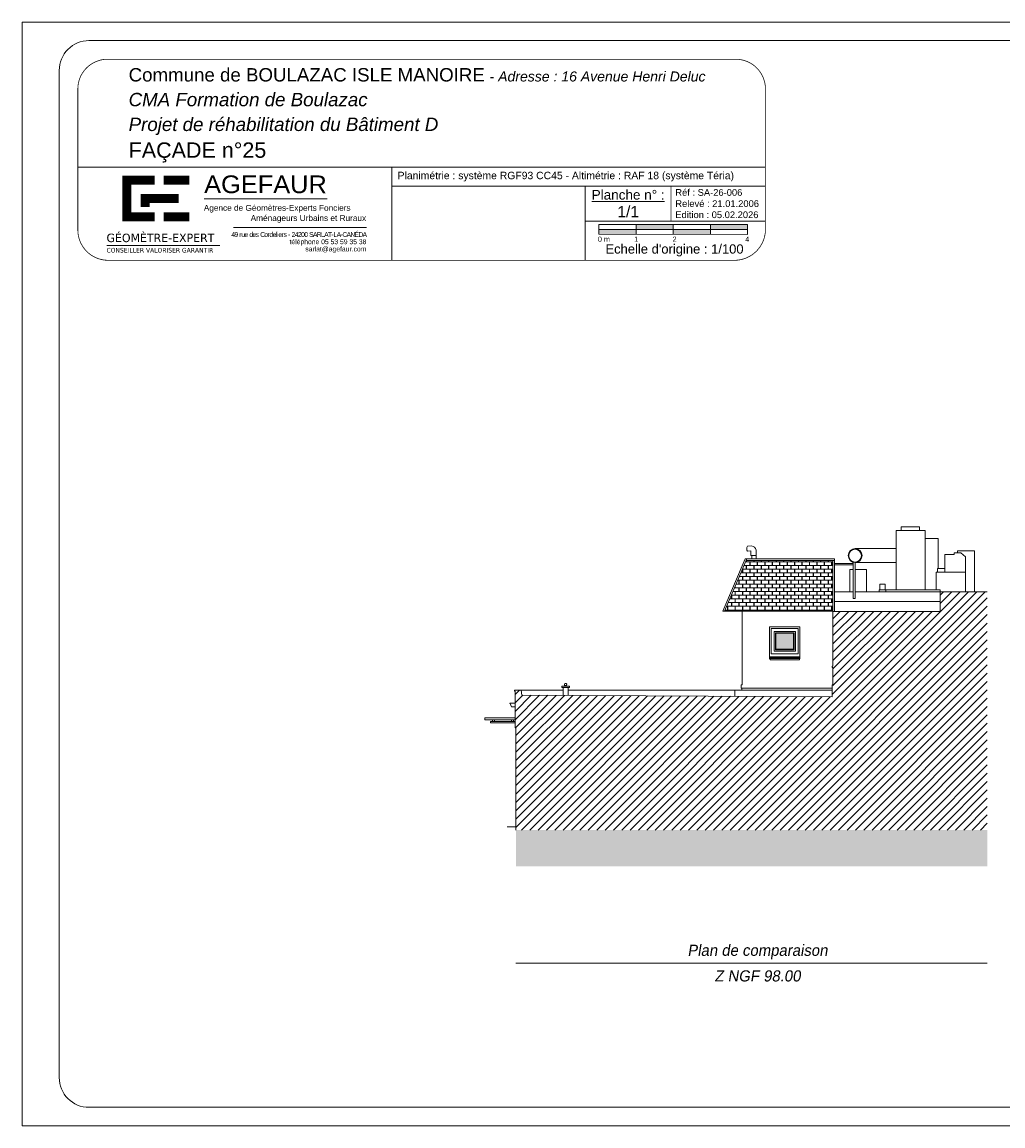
# Model space of a CAD drawing. Extents: x 1304067 to 1304684, y 94 to 123.
# Tile 56 of 57: x 1304642 to 1304669, y 94 to 123. Entities that reach past the tile are written whole.
import ezdxf
from ezdxf.enums import TextEntityAlignment as Align

# ---------------------------------------------------------------- set-up
doc = ezdxf.new("R2010")
doc.units = 0
doc.header["$LTSCALE"] = 0.1
doc.layers.get('0').update_dxf_attribs({"lineweight": 9})
for name, color, linetype, lineweight in [('0_Cadre', 7, 'Continuous', 9), ('_Alti', 115, 'Continuous', 9), ('_Fenêtres', 39, 'Continuous', 9), ('_Fenêtres_Habillage', 7, 'Continuous', 9), ('_TN', 37, 'Continuous', 9), ('_Toiture', 250, 'Continuous', 9), ('Bâti_Hachure', 254, 'Continuous', 9), ('Bâti_Ligne', 7, 'Continuous', 9), ('Habillage façade', 251, 'Continuous', 9)]:
    doc.layers.add(name, color=color, linetype=linetype, lineweight=lineweight)
doc.layers.add('_Toiture_Habillage', color=7, linetype='Continuous', lineweight=9, true_color=0xa84e24)
doc.styles.add('ARIAL', font='arial.ttf')
doc.styles.add('Arial Narrow', font='ARIALN.TTF')
doc.styles.add('ECRITURE2', font='BKANT.TTF', dxfattribs={"width": 1.001, "oblique": 18})
doc.styles.add('TAHOMA', font='tahoma.ttf')
doc.styles.add('tnr', font='times.ttf')

# ---------------------------------------------------------------- blocks, each defined once
blk = doc.blocks.new('A$C2D5F2088')
at = {"layer": '0_Cadre', "true_color": 0xff001a}
for points in [[(10, -2.63), (10, -1.32), (0, -1.31), (0, -2.62)], [(10, 0), (10, -1.32), (20, -1.32), (20, -0.01)], [(20, -1.32), (20, -2.63), (30, -2.64), (30, -1.33)], [(40, -1.33), (40, -0.02), (30, -0.01), (30, -1.33)]]:
    blk.add_hatch(color=1, dxfattribs=at).paths.add_polyline_path(points)
at = {"color": 250, "true_color": 0x3d3d40}
for p, q in [((0, -2.62), (0, 0)), ((0, 0), (40, -0.02)), ((0, -2.62), (0, 0)), ((40, -2.64), (40, -0.02))]:
    blk.add_line(p, q, dxfattribs=at)
at = {"color": 250, "true_color": 0x3d3d40, "flags": 128}
for points in [[(0, -1.31), (40, -1.33)], [(0, -2.62), (40, -2.64)], [(10, 0), (10, -2.63)], [(20, -0.01), (20, -2.63)], [(30, -0.01), (30, -2.64)]]:
    blk.add_lwpolyline(points, dxfattribs=at)
at = {"insert": (-0.3, -3.24), "char_height": 1.4, "width": 41.289, "attachment_point": 1, "style": 'ARIAL'}
blk.add_mtext('0 m            1                 2                                  4', dxfattribs=at)
blk = doc.blocks.new('A$C0C1B66A4')
at = {"color": 250, "true_color": 0x3d3d40, "const_width": 2.7, "flags": 128}
for points in [[(20.97, 31.92), (20.97, 18.56)], [(29.16, 30.69), (19.63, 30.69)], [(25.02, 25.3), (36.27, 25.3)], [(26.37, 26.65), (26.37, 22.78)], [(19.63, 19.91), (29.16, 19.91)]]:
    blk.add_lwpolyline(points, dxfattribs=at)
at = {"color": 1, "true_color": 0xff001a, "const_width": 2.7, "flags": 128}
for points in [[(31.85, 30.69), (39.39, 30.69)], [(39.39, 19.91), (31.85, 19.91)]]:
    blk.add_lwpolyline(points, dxfattribs=at)
blk = doc.blocks.new('A$C78F97383')
at = {"layer": '0_Cadre', "flags": 128}
for points in [[(43.74, 25.16), (80.02, 25.16)], [(15.08, 11.44), (48.38, 11.44)]]:
    blk.add_lwpolyline(points, dxfattribs=at)
at = {"layer": '0_Cadre', "color": 1, "true_color": 0xff001a, "flags": 128}
blk.add_lwpolyline([(52.41, 16.74), (91.59, 16.74)], dxfattribs=at)
at = {"layer": '0_Cadre'}
blk.add_blockref('A$C0C1B66A4', (0, 0), dxfattribs=at)
at = {"layer": '0_Cadre', "color": 1, "true_color": 0xff001a, "style": 'Arial Narrow', "width": 1.25}
blk.add_text('AGEFAUR', height=5.225, rotation=359.972, dxfattribs=at).set_placement((43.75, 26.89))
at = {"layer": '0_Cadre', "color": 7, "style": 'TAHOMA', "width": 1.1}
for s, height, p in [('GÉOMÈTRE-EXPERT', 2.4898, (14.96, 12.45)), ('CONSEILLER VALORISER GARANTIR', 1.368, (14.96, 9.37))]:
    blk.add_text(s, height=height, dxfattribs=at).set_placement(p)
at = {"layer": '0_Cadre', "color": 7, "insert": (93.18, 23.41), "char_height": 1.7358, "width": 49.5204, "attachment_point": 3, "line_spacing_factor": 1.036967, "style": 'tnr'}
blk.add_mtext('\\pxql;{\\fArial|b0|i0|c0|p34;Agence de Géomètres-Experts Fonciers \\P\\pqc,t24;\\H1.0024x;                  Aménageurs Urbains et Ruraux}', dxfattribs=at)
at = {"layer": '0_Cadre', "color": 250, "true_color": 0x3d3d40, "insert": (91.59, 15.4), "char_height": 1.43, "width": 44.9209, "attachment_point": 3, "line_spacing_factor": 0.896, "style": 'ARIAL'}
blk.add_mtext('\\pxqr;{\\T0.81;49 rue des Cordeliers - 24200 SARLAT-LA-CANÉDA\\P}téléphone 05 53 59 35 38\\Psarlat@agefaur.com', dxfattribs=at)

msp = doc.modelspace()

# ---------------------------------------------------------------- hatches: boundary and pattern name
at = {"layer": '_Fenêtres_Habillage'}
h = msp.add_hatch(color=155, dxfattribs=at)
h.dxf.hatch_style = 1
h.set_gradient(color1=(76, 114, 153), name='CYLINDER')
h.paths.add_polyline_path([(1304663.073, 106.876), (1304662.596, 106.876), (1304662.596, 106.443), (1304663.073, 106.443)])
at = {"layer": '_TN'}
h = msp.add_hatch(dxfattribs=at)
h.set_pattern_fill('G_GEOLOG_2', color=256, scale=0.5)
h.set_pattern_definition([(0, (0, 0), (0.5, 0.5), [0.125, -0.375]), (0, (0, 0.05), (0.5, 0.5), [0.125, -0.375]), (90, (0.3, 0.1), (-0.5, 0.5), [0.125, -0.375]), (90, (0.35, 0.1), (-0.5, 0.5), [0.125, -0.375]), (45, (0.375, 0.05), (6e-17, 0.50000000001), [0.125, -0.582106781]), (45, (0.41, 0.015), (6e-17, 0.50000000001), [0.125, -0.582106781]), (135, (0.25, 0.275), (-0.50000000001, 6e-17), [0.125, -0.582106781]), (135, (0.285, 0.31), (-0.50000000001, 6e-17), [0.125, -0.582106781]), (26.5650512, (0.375, 0.275), (0.5, 2e-10), [0.125, -0.9930339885]), (26.5650512, (0.395, 0.23), (0.5, 2e-10), [0.125, -0.9930339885]), (26.5650512, (0.175, 0.475), (0.5, 2e-10), [0.125, -0.9930339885]), (26.5650512, (0.195, 0.43), (0.5, 2e-10), [0.125, -0.9930339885]), (63.43494882, (0.125, 0.125), (2.5e-11, 0.5), [0.125, -0.9930339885]), (63.43494882, (0.17, 0.1), (2.5e-11, 0.5), [0.125, -0.9930339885]), (63.43494882, (0.07, 0.3), (2.5e-11, 0.5), [0.125, -0.9930339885]), (63.43494882, (0.025, 0.325), (2.5e-11, 0.5), [0.125, -0.9930339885]), (116.5650512, (0.445, 0.345), (-2e-10, 0.5), [0.125, -0.9930339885]), (116.5650512, (0.4, 0.325), (-2e-10, 0.5), [0.125, -0.9930339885]), (153.43494882, (0.075, 0.125), (-0.5, 2.5e-11), [0.125, -0.9930339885]), (153.43494882, (0.095, 0.17), (-0.5, 2.5e-11), [0.125, -0.9930339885])])
h.paths.add_polyline_path([(1304668.284, 101.58), (1304655.601, 101.58), (1304655.601, 100.606), (1304668.284, 100.606)])
at = {"layer": '_Toiture_Habillage'}
h = msp.add_hatch(dxfattribs=at)
h.set_pattern_fill('G_TUILE_6', color=256, scale=0.2)
h.set_pattern_definition([(90, (0, 0), (-0.2, 0.2), [0.1, -0.1]), (90, (0.008, 0), (-0.2, 0.2), [0.1, -0.1]), (0, (0, 0.1), (0.2, 0.2), [0.096, -0.104]), (0, (0.104, 0.1), (0.2, 0.2), [0.096, -0.104]), (90, (0.096, 0.1), (-0.2, 0.2), [0.1, -0.1]), (90, (0.104, 0.1), (-0.2, 0.2), [0.1, -0.1]), (0, (0.008, 0), (0.2, 0.2), [0.192, -0.008])])
h.paths.add_polyline_path([(1304664.132, 108.837), (1304661.796, 108.837), (1304661.217, 107.472), (1304664.132, 107.472)])
at = {"layer": 'Bâti_Hachure'}
h = msp.add_hatch(dxfattribs=at)
h.set_pattern_fill('ANSI31', color=256, scale=0.05)
h.set_pattern_definition([(45, (89.06394, 50), (-0.112253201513, 0.112253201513), [])])
h.paths.add_polyline_path([(1304668.284, 107.992), (1304667.013, 107.992), (1304667.013, 107.462), (1304664.132, 107.462), (1304664.132, 105.994), (1304664.132, 105.484), (1304664.109, 105.164), (1304655.765, 105.209), (1304655.742, 105.34), (1304655.58, 105.34), (1304655.58, 104.331), (1304655.601, 104.331), (1304655.601, 101.58), (1304668.284, 101.58)])

# ---------------------------------------------------------------- linework, layer by layer
at = {"layer": '0_Cadre'}
for p, q in [((1304662.315, 119.419), (1304643.815, 119.419)), ((1304662.315, 118.905), (1304652.264, 118.905)), ((1304657.465, 116.91), (1304657.465, 118.905)), ((1304662.315, 117.962), (1304657.465, 117.962))]:
    msp.add_line(p, q, dxfattribs=at)
msp.add_lwpolyline([(1304642.315, 123.32), (1304684.315, 123.32), (1304684.315, 93.62), (1304642.315, 93.62)], close=True, dxfattribs=at)
msp.add_lwpolyline([(1304644.115, 94.12), (1304683.015, 94.12, 0.414214), (1304683.815, 94.92), (1304683.815, 122.02, 0.414214), (1304683.015, 122.82), (1304644.115, 122.82, 0.414214), (1304643.315, 122.02), (1304643.315, 94.92, 0.414214)], format="xyb", close=True, dxfattribs=at)
at = {"layer": '0_Cadre', "const_width": 0.02, "flags": 128}
msp.add_lwpolyline([(1304644.615, 116.91, -0.405457), (1304643.815, 117.72), (1304643.815, 121.52, -0.414214), (1304644.615, 122.32), (1304661.515, 122.32, -0.414214), (1304662.315, 121.52), (1304662.315, 117.72, -0.396754), (1304661.505, 116.91)], format="xyb", close=True, dxfattribs=at)
at = {"layer": '0_Cadre', "flags": 128}
msp.add_lwpolyline([(1304652.264, 119.419), (1304652.264, 116.91)], dxfattribs=at)
at = {"layer": '0_Cadre', "const_width": 0.02, "flags": 128}
msp.add_lwpolyline([(1304659.777, 117.962), (1304659.777, 118.905)], dxfattribs=at)
at = {"layer": '_Alti'}
msp.add_line((1304655.601, 98), (1304668.284, 98), dxfattribs=at)
at = {"layer": '_Fenêtres', "elevation": 0, "flags": 128}
for points in [[(1304662.471, 107.001), (1304663.198, 107.001), (1304663.198, 106.318), (1304662.471, 106.318)], [(1304662.547, 106.926), (1304663.122, 106.926), (1304663.122, 106.394), (1304662.547, 106.394)], [(1304662.584, 106.888), (1304663.085, 106.888), (1304663.085, 106.431), (1304662.584, 106.431)], [(1304662.596, 106.876), (1304663.073, 106.876), (1304663.073, 106.443), (1304662.596, 106.443)]]:
    msp.add_lwpolyline(points, close=True, dxfattribs=at)
for points in [[(1304662.428, 106.243), (1304663.241, 106.243)], [(1304662.428, 106.216), (1304663.241, 106.216)]]:
    msp.add_lwpolyline(points, dxfattribs=at)
at = {"layer": '_TN', "elevation": 0, "flags": 128}
msp.add_lwpolyline([(1304655.601, 101.668), (1304655.366, 101.668)], dxfattribs=at)
at = {"layer": '_Toiture', "elevation": 0, "flags": 128}
for points in [[(1304661.767, 108.882), (1304661.166, 107.466)], [(1304661.815, 108.882), (1304661.215, 107.466)], [(1304661.767, 108.882), (1304664.176, 108.882)], [(1304661.796, 108.837), (1304664.176, 108.837)], [(1304664.132, 108.837), (1304664.132, 107.462)], [(1304664.176, 108.882), (1304664.176, 107.462)], [(1304661.166, 107.466), (1304664.132, 107.466)], [(1304661.217, 107.472), (1304664.132, 107.472)], [(1304655.58, 104.542), (1304654.767, 104.542), (1304654.767, 104.596), (1304655.58, 104.596)], [(1304655.58, 104.465), (1304654.921, 104.465), (1304654.921, 104.499), (1304655.58, 104.499)], [(1304654.975, 104.542), (1304654.975, 104.499)], [(1304655.022, 104.499), (1304655.022, 104.542)], [(1304655.486, 104.542), (1304655.486, 104.499)], [(1304655.539, 104.499), (1304655.539, 104.542)]]:
    msp.add_lwpolyline(points, dxfattribs=at)
at = {"layer": 'Bâti_Ligne', "elevation": 0, "flags": 128}
for points in [[(1304668.284, 107.992), (1304667.013, 107.992), (1304667.013, 107.462), (1304664.132, 107.462), (1304664.132, 105.994), (1304664.109, 105.994), (1304664.109, 105.955), (1304664.132, 105.955), (1304664.132, 105.484), (1304664.109, 105.484), (1304664.109, 105.164), (1304655.765, 105.209), (1304655.742, 105.34), (1304655.56, 105.34), (1304655.56, 105.316), (1304655.58, 105.316), (1304655.58, 104.331), (1304655.601, 104.331), (1304655.601, 101.58)], [(1304664.176, 107.992), (1304664.678, 107.992)], [(1304664.726, 107.992), (1304667.013, 107.992)], [(1304664.176, 107.731), (1304667.013, 107.731)], [(1304661.688, 107.452), (1304661.688, 105.486), (1304661.664, 105.486), (1304661.664, 105.399), (1304661.675, 105.399), (1304661.675, 105.34)], [(1304655.742, 105.34), (1304656.876, 105.34)], [(1304657.003, 105.34), (1304661.494, 105.34)], [(1304661.494, 105.178), (1304661.494, 105.34), (1304664.109, 105.34)], [(1304661.675, 105.399), (1304664.109, 105.399)]]:
    msp.add_lwpolyline(points, dxfattribs=at)
at = {"layer": 'Bâti_Ligne', "elevation": 0}
msp.add_lwpolyline([(1304662.444, 106.188), (1304662.428, 106.188), (1304662.428, 107.045), (1304663.241, 107.045), (1304663.241, 106.188), (1304663.227, 106.188)], dxfattribs=at)
msp.add_lwpolyline([(1304662.444, 106.199), (1304663.227, 106.199), (1304663.227, 106.157), (1304662.444, 106.157)], close=True, dxfattribs=at)
at = {"layer": 'Habillage façade', "elevation": 0, "flags": 128}
for points in [[(1304665.833, 108.04), (1304665.833, 109.639), (1304666.614, 109.639), (1304666.614, 108.04)], [(1304665.968, 109.639), (1304665.968, 109.741), (1304666.462, 109.741), (1304666.462, 109.639)], [(1304666.614, 109.427), (1304666.96, 109.427), (1304666.96, 108.62)], [(1304664.726, 109.155), (1304665.833, 109.155)], [(1304667.694, 107.992), (1304667.694, 108.928), (1304667.575, 109.04), (1304667.389, 109.04), (1304667.389, 108.992), (1304667.143, 108.992), (1304667.143, 108.518), (1304666.909, 108.518), (1304666.909, 108.04)], [(1304667.482, 109.04), (1304667.482, 109.094), (1304667.941, 109.094), (1304667.941, 107.992)], [(1304661.948, 108.882), (1304661.948, 108.966)], [(1304664.678, 108.756), (1304664.176, 108.756)], [(1304664.678, 108.713), (1304664.176, 108.713)], [(1304664.678, 108.782), (1304664.678, 107.808), (1304664.726, 107.808), (1304664.726, 108.775)], [(1304664.726, 108.775), (1304665.833, 108.775)], [(1304664.589, 107.992), (1304664.589, 108.593), (1304664.678, 108.593)], [(1304664.726, 108.593), (1304665.029, 108.593), (1304665.029, 107.992)], [(1304667.143, 108.62), (1304666.946, 108.62), (1304666.946, 108.518)], [(1304667.143, 108.518), (1304667.694, 108.518)], [(1304665.371, 107.992), (1304665.371, 108.04), (1304665.392, 108.04), (1304665.392, 108.199), (1304665.532, 108.199), (1304665.532, 108.04), (1304665.552, 108.04), (1304665.552, 107.992)], [(1304665.532, 108.04), (1304665.392, 108.04)], [(1304665.552, 108.04), (1304667.016, 108.04), (1304667.016, 107.992)], [(1304656.906, 105.451), (1304656.921, 105.467), (1304656.951, 105.467), (1304656.966, 105.451)], [(1304656.876, 105.414), (1304656.876, 105.203)], [(1304657.003, 105.414), (1304657.003, 105.203)]]:
    msp.add_lwpolyline(points, dxfattribs=at)
for points in [[(1304662.065, 108.966), (1304661.926, 108.966), (1304661.926, 109.086, 0.083444), (1304661.922, 109.09), (1304661.831, 109.08, -0.30673), (1304661.831, 109.219), (1304661.941, 109.229, -0.296645), (1304662.065, 109.11), (1304662.065, 108.882)], [(1304664.726, 109.155, -0.987763), (1304664.726, 108.775, -0.982801), (1304664.726, 109.155, -0.011066)], [(1304656.921, 105.467, -3.986441), (1304656.951, 105.467, -1.925888)], [(1304655.58, 104.998), (1304655.449, 104.998, 0.612663), (1304655.443, 104.985), (1304655.481, 104.898), (1304655.58, 104.898)]]:
    msp.add_lwpolyline(points, format="xyb", dxfattribs=at)
msp.add_lwpolyline([(1304664.726, 109.138, -0.984894), (1304664.726, 108.792, -0.983633)], format="xyb", close=True, dxfattribs=at)
msp.add_lwpolyline([(1304656.838, 105.451), (1304657.039, 105.451), (1304657.039, 105.414), (1304656.838, 105.414)], close=True, dxfattribs=at)

# ---------------------------------------------------------------- block references
at = {"layer": '0_Cadre'}
for name, p, xscale, yscale, zscale in [('A$C78F97383', (1304643.222, 116.264), 0.09123800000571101, 0.09123800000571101, 0.09123800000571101), ('A$C2D5F2088', (1304657.836, 117.872), 0.09999999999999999, 0.09999999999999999, 0.09999999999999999)]:
    msp.add_blockref(name, p, dxfattribs=dict(at, xscale=xscale, yscale=yscale, zscale=zscale))

# ---------------------------------------------------------------- texts
at = {"layer": '0_Cadre', "style": 'ARIAL'}
msp.add_text("Echelle d'origine : 1/100", height=0.25, rotation=360, dxfattribs=at).set_placement((1304658.01, 117.09))
at = {"layer": '0_Cadre', "insert": (1304645.182, 122.081), "char_height": 0.35991, "width": 16.26686, "attachment_point": 1, "rotation": 0, "line_spacing_factor": 1.110278, "style": 'ARIAL'}
msp.add_mtext('Commune de BOULAZAC ISLE MANOIRE{\\H0.1712x; \\H4.3819x; - \\fArial|b0|i1|c0|p34;\\H1.0005x;Adresse : 16 Avenue Henri Deluc\\P\\H1.3327x;CMA Formation de Boulazac \\H0.75037x;\\P\\H1.333x;Projet de réhabilitation du Bâtiment D\\P\\fArial|b0|i0|c0|p34;\\H1.15x;FAÇADE n°25}', dxfattribs=at)
at = {"layer": '0_Cadre', "rotation": 0, "style": 'ARIAL'}
for s, insert, char_height, width, attachment_point in [('  Planimétrie : système RGF93 CC45 - Altimétrie : RAF 18 (système Téria)', (1304652.264, 119.162), 0.2, 10.05122, 4), ('{\\LPlanche n° :\\P\\H1.154x;\\l1/1}', (1304658.621, 118.434), 0.26, 2.31225, 5), ('Réf : SA-26-006\\PRelevé : 21.01.2006\\PEdition : 05.02.2026', (1304659.89, 118.434), 0.18, 2.425, 4)]:
    msp.add_mtext(s, dxfattribs=dict(at, insert=insert, char_height=char_height, width=width, attachment_point=attachment_point))
at = {"layer": '_Alti', "style": 'ECRITURE2', "oblique": 9}
for s, p in [('Plan de comparaison', (1304662.102, 98.346)), ('Z NGF 98.00', (1304662.102, 97.656))]:
    msp.add_text(s, height=0.3, dxfattribs=at).set_placement(p, align=Align.MIDDLE_CENTER)

doc.saveas('drawing.dxf')
